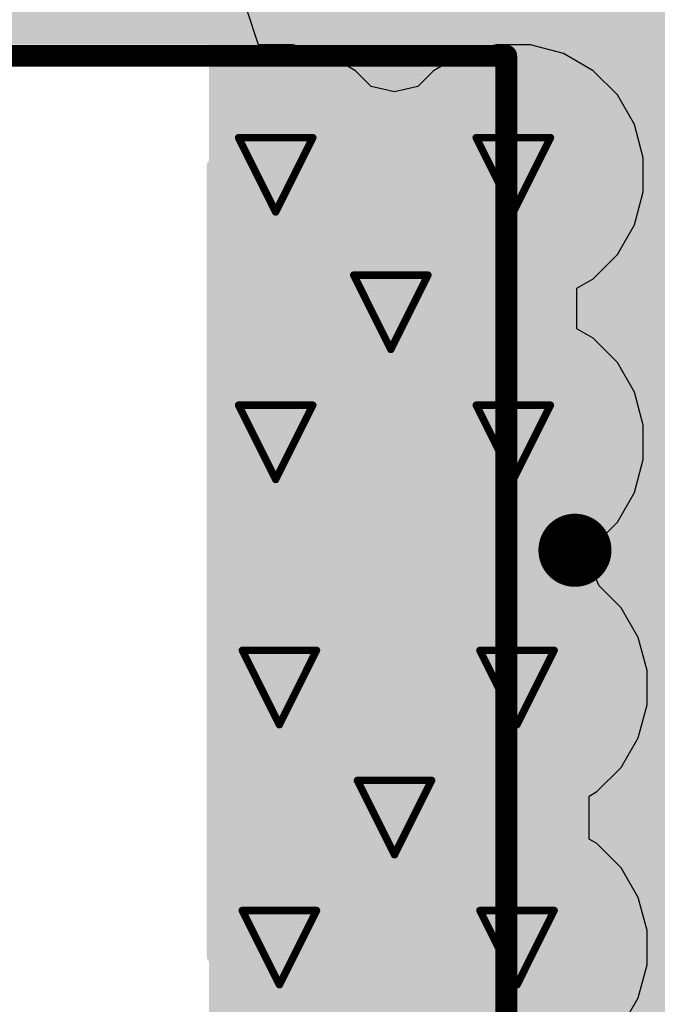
# Model space of a CAD drawing. Header units: inches. Extents: x -0.5 to 14.5, y -1.3 to 8.2.
# Tile 26 of 196: x 1.434 to 1.606, y 1.509 to 1.774. Entities that reach past the tile are written whole.
import ezdxf

# ---------------------------------------------------------------- set-up
doc = ezdxf.new("R2010")
doc.units = ezdxf.units.IN
doc.header["$MEASUREMENT"] = 0
for name, color, linetype in [('Bottom Layer', 5, 'Continuous'), ('Bottom Overlay', 54, 'Continuous'), ('Bottom Paste', 16, 'Continuous'), ('Bottom Solder', 6, 'Continuous'), ('Drill Drawing', 1, 'Continuous'), ('M6 Assembly Bottom', 56, 'Continuous'), ('Signal Layer 1', 16, 'Continuous'), ('Signal Layer 2', 76, 'Continuous'), ('Top Layer', 1, 'Continuous'), ('Via Holes', 16, 'Continuous')]:
    doc.layers.add(name, color=color, linetype=linetype)

# ---------------------------------------------------------------- blocks, each defined once
blk = doc.blocks.new('FP_XGL6060_332MEC_SMT_6MM51_6MM71_MFG_B_151')
at = {"layer": 'Bottom Layer'}
h = blk.add_hatch(color=5, dxfattribs=at)
edge = h.paths.add_edge_path()
edge.add_arc((-0.10571, 0.1063), 0.00197, 90, 180)
edge.add_line((-0.10768, 0.1063), (-0.10768, -0.1063))
edge.add_arc((-0.10571, -0.1063), 0.00197, 180, 270)
edge.add_line((-0.10571, -0.10827), (-0.05335, -0.10827))
edge.add_arc((-0.05335, -0.1063), 0.00197, 270, 360)
edge.add_line((-0.05138, -0.1063), (-0.05138, 0.1063))
edge.add_arc((-0.05335, 0.1063), 0.00197, 0, 90)
edge.add_line((-0.05335, 0.10827), (-0.10571, 0.10827))
at = {"layer": 'Bottom Paste'}
h = blk.add_hatch(color=16, dxfattribs=at)
edge = h.paths.add_edge_path()
edge.add_arc((-0.10571, 0.1063), 0.00197, 90, 180)
edge.add_line((-0.10768, 0.1063), (-0.10768, -0.1063))
edge.add_arc((-0.10571, -0.1063), 0.00197, 180, 270)
edge.add_line((-0.10571, -0.10827), (-0.05335, -0.10827))
edge.add_arc((-0.05335, -0.1063), 0.00197, 270, 360)
edge.add_line((-0.05138, -0.1063), (-0.05138, 0.1063))
edge.add_arc((-0.05335, 0.1063), 0.00197, 0, 90)
edge.add_line((-0.05335, 0.10827), (-0.10571, 0.10827))
at = {"layer": 'Bottom Solder'}
h = blk.add_hatch(color=6, dxfattribs=at)
edge = h.paths.add_edge_path()
edge.add_arc((-0.10571, 0.1063), 0.00197, 90, 180)
edge.add_line((-0.10768, 0.1063), (-0.10768, -0.1063))
edge.add_arc((-0.10571, -0.1063), 0.00197, 180, 270)
edge.add_line((-0.10571, -0.10827), (-0.05335, -0.10827))
edge.add_arc((-0.05335, -0.1063), 0.00197, 270, 360)
edge.add_line((-0.05138, -0.1063), (-0.05138, 0.1063))
edge.add_arc((-0.05335, 0.1063), 0.00197, 0, 90)
edge.add_line((-0.05335, 0.10827), (-0.10571, 0.10827))
at = {"layer": 'Bottom Overlay'}
for points in [[(-0.13209, 0.13602, 0.00591, 0.00591, 0), (-0.13209, -0.13602, 0.00591, 0.00591, 0)], [(0.13209, -0.13602, 0.00591, 0.00591, 0), (-0.13209, -0.13602, 0.00591, 0.00591, 0)]]:
    blk.add_lwpolyline(points, format="xyseb", dxfattribs=at)
for points in [[(-0.14567, -0.00295, 0.00984, 0.00984, 1), (-0.15551, -0.00295, 0.00984, 0.00984, 1)], [(-0.15797, -0.00295, 0.00492, 0.00492, 1), (-0.15305, -0.00295, 0.00492, 0.00492, 1)], [(-0.14813, -0.00295, 0.00492, 0.00492, 1), (-0.14321, -0.00295, 0.00492, 0.00492, 1)], [(-0.13356, -0.13602, 0.00295, 0.00295, 1), (-0.13061, -0.13602, 0.00295, 0.00295, 1)], [(-0.13356, -0.13602, 0.00295, 0.00295, 1), (-0.13061, -0.13602, 0.00295, 0.00295, 1)]]:
    blk.add_lwpolyline(points, format="xyseb", close=True, dxfattribs=at)
at = {"layer": 'M6 Assembly Bottom'}
for points in [[(-0.13209, 0.13602, 0.00591, 0.00591, 0), (-0.13209, -0.13602, 0.00591, 0.00591, 0)], [(0.13209, -0.13602, 0.00591, 0.00591, 0), (-0.13209, -0.13602, 0.00591, 0.00591, 0)]]:
    blk.add_lwpolyline(points, format="xyseb", dxfattribs=at)
blk.add_lwpolyline([(-0.13356, -0.13602, 0.00295, 0.00295, 1), (-0.13061, -0.13602, 0.00295, 0.00295, 1)], format="xyseb", close=True, dxfattribs=at)
blk.add_lwpolyline([(-0.13356, -0.13602, 0.00295, 0.00295, 1), (-0.13061, -0.13602, 0.00295, 0.00295, 1)], format="xyseb", close=True, dxfattribs=at)

msp = doc.modelspace()

# ---------------------------------------------------------------- hatches: boundary and pattern name
at = {"layer": 'Bottom Layer'}
for points in [[(1.476, 2.067), (1.4752, 2.06684), (1.46858, 2.06242), (1.46416, 2.0558), (1.46261, 2.048), (1.46261, 1.767), (1.381, 1.767), (1.381, 1.7578), (1.37965, 1.7567), (1.32729, 1.7567), (1.32575, 1.75639), (0.839, 1.75639), (0.8312, 1.75484), (0.82458, 1.75042), (0.8243, 1.75), (0.6094, 1.75), (0.403, 1.95755), (0.403, 1.95821), (0.10003, 1.95821), (0.10003, 1.95821), (0.10003, 1.95821), (0.09503, 1.95806), (0.02593, 1.95806), (0.02549, 1.96288), (0.02549, 2.072), (1.47551, 2.072)], [(1.65, 1.169), (1.48339, 1.169), (1.48339, 1.489), (1.485, 1.489), (1.485, 1.767), (1.483, 1.767), (1.483, 2.048), (1.65, 2.048)]]:
    msp.add_hatch(color=5, dxfattribs=at).paths.add_polyline_path(points)
h = msp.add_hatch(color=5, dxfattribs=at)
edge = h.paths.add_edge_path()
edge.add_arc((1.503, 1.732), 0.01, 0, 360)
h = msp.add_hatch(color=5, dxfattribs=at)
edge = h.paths.add_edge_path()
edge.add_arc((1.567, 1.732), 0.01, 0, 360)
h = msp.add_hatch(color=5, dxfattribs=at)
edge = h.paths.add_edge_path()
edge.add_arc((1.534, 1.695), 0.01, 0, 360)
h = msp.add_hatch(color=5, dxfattribs=at)
edge = h.paths.add_edge_path()
edge.add_arc((1.503, 1.66), 0.01, 0, 360)
h = msp.add_hatch(color=5, dxfattribs=at)
edge = h.paths.add_edge_path()
edge.add_arc((1.567, 1.66), 0.01, 0, 360)
h = msp.add_hatch(color=5, dxfattribs=at)
edge = h.paths.add_edge_path()
edge.add_arc((1.504, 1.594), 0.01, 0, 360)
h = msp.add_hatch(color=5, dxfattribs=at)
edge = h.paths.add_edge_path()
edge.add_arc((1.568, 1.594), 0.01, 0, 360)
h = msp.add_hatch(color=5, dxfattribs=at)
edge = h.paths.add_edge_path()
edge.add_arc((1.535, 1.559), 0.01, 0, 360)
h = msp.add_hatch(color=5, dxfattribs=at)
edge = h.paths.add_edge_path()
edge.add_arc((1.504, 1.524), 0.01, 0, 360)
h = msp.add_hatch(color=5, dxfattribs=at)
edge = h.paths.add_edge_path()
edge.add_arc((1.568, 1.524), 0.01, 0, 360)
at = {"layer": 'Signal Layer 1'}
msp.add_hatch(color=16, dxfattribs=at).paths.add_polyline_path([(1.485, 1.767), (1.381, 1.767), (1.381, 1.553), (0.839, 1.553), (0.839, 1.75), (0.60936, 1.75), (0.583, 1.77651), (0.583, 1.958), (0.026, 1.958), (0.02549, 1.96279), (0.02549, 2.067), (1.485, 2.067)])
h = msp.add_hatch(color=16, dxfattribs=at)
edge = h.paths.add_edge_path()
edge.add_arc((1.503, 1.732), 0.01, 0, 360)
h = msp.add_hatch(color=16, dxfattribs=at)
edge = h.paths.add_edge_path()
edge.add_arc((1.567, 1.732), 0.01, 0, 360)
h = msp.add_hatch(color=16, dxfattribs=at)
edge = h.paths.add_edge_path()
edge.add_arc((1.534, 1.695), 0.01, 0, 360)
h = msp.add_hatch(color=16, dxfattribs=at)
edge = h.paths.add_edge_path()
edge.add_arc((1.503, 1.66), 0.01, 0, 360)
h = msp.add_hatch(color=16, dxfattribs=at)
edge = h.paths.add_edge_path()
edge.add_arc((1.567, 1.66), 0.01, 0, 360)
h = msp.add_hatch(color=16, dxfattribs=at)
edge = h.paths.add_edge_path()
edge.add_arc((1.504, 1.594), 0.01, 0, 360)
h = msp.add_hatch(color=16, dxfattribs=at)
edge = h.paths.add_edge_path()
edge.add_arc((1.568, 1.594), 0.01, 0, 360)
h = msp.add_hatch(color=16, dxfattribs=at)
edge = h.paths.add_edge_path()
edge.add_arc((1.535, 1.559), 0.01, 0, 360)
h = msp.add_hatch(color=16, dxfattribs=at)
edge = h.paths.add_edge_path()
edge.add_arc((1.504, 1.524), 0.01, 0, 360)
h = msp.add_hatch(color=16, dxfattribs=at)
edge = h.paths.add_edge_path()
edge.add_arc((1.568, 1.524), 0.01, 0, 360)
at = {"layer": 'Signal Layer 2'}
h = msp.add_hatch(color=76, dxfattribs=at)
h.paths.add_polyline_path([(1.83304, 2.06252), (1.80681, 2.02781), (1.80182, 2.02746), (1.80133, 2.02796), (1.79398, 2.031), (1.78602, 2.031), (1.77867, 2.02796), (1.77304, 2.02233), (1.77, 2.01498), (1.77, 2.00702), (1.77304, 1.99967), (1.77867, 1.99404), (1.77937, 1.99149), (1.74197, 1.942), (1.73602, 1.942), (1.72867, 1.93896), (1.72304, 1.93333), (1.72, 1.92598), (1.72, 1.91802), (1.72136, 1.91473), (1.62813, 1.79135), (1.49501, 1.79139), (1.49117, 1.79063), (1.48734, 1.78989), (1.48728, 1.78985), (1.4872, 1.78984), (1.48396, 1.78767), (1.48069, 1.78552), (1.47069, 1.77567), (1.47065, 1.77561), (1.47058, 1.77557), (1.46841, 1.77232), (1.46622, 1.76909), (1.4662, 1.76902), (1.46616, 1.76895), (1.46577, 1.767), (1.381, 1.767), (1.381, 1.553), (0.839, 1.553), (0.839, 1.75), (0.60936, 1.75), (0.584, 1.7755), (0.584, 1.958), (0.026, 1.958), (0.02549, 1.96279), (0.02549, 2.067), (1.83081, 2.067)])
h.paths.add_polyline_path([(1.69398, 2.03), (1.68602, 2.03), (1.67867, 2.02696), (1.67304, 2.02133), (1.67, 2.01398), (1.67, 2.00602), (1.67304, 1.99867), (1.67867, 1.99304), (1.68602, 1.99), (1.69398, 1.99), (1.70133, 1.99304), (1.70696, 1.99867), (1.71, 2.00602), (1.71, 2.01398), (1.70696, 2.02133), (1.70133, 2.02696)], flags=0)
msp.add_hatch(color=76, dxfattribs=at).paths.add_polyline_path([(1.805, 1.7709), (2.526, 1.7709), (2.526, 1.589), (1.901, 1.589), (1.805, 1.493), (1.485, 1.493), (1.485, 1.76115), (1.495, 1.771)])
h = msp.add_hatch(color=76, dxfattribs=at)
edge = h.paths.add_edge_path()
edge.add_arc((1.503, 1.732), 0.01, 0, 360)
h = msp.add_hatch(color=76, dxfattribs=at)
edge = h.paths.add_edge_path()
edge.add_arc((1.567, 1.732), 0.01, 0, 360)
h = msp.add_hatch(color=76, dxfattribs=at)
edge = h.paths.add_edge_path()
edge.add_arc((1.534, 1.695), 0.01, 0, 360)
h = msp.add_hatch(color=76, dxfattribs=at)
edge = h.paths.add_edge_path()
edge.add_arc((1.503, 1.66), 0.01, 0, 360)
h = msp.add_hatch(color=76, dxfattribs=at)
edge = h.paths.add_edge_path()
edge.add_arc((1.567, 1.66), 0.01, 0, 360)
h = msp.add_hatch(color=76, dxfattribs=at)
edge = h.paths.add_edge_path()
edge.add_arc((1.504, 1.594), 0.01, 0, 360)
h = msp.add_hatch(color=76, dxfattribs=at)
edge = h.paths.add_edge_path()
edge.add_arc((1.568, 1.594), 0.01, 0, 360)
h = msp.add_hatch(color=76, dxfattribs=at)
edge = h.paths.add_edge_path()
edge.add_arc((1.535, 1.559), 0.01, 0, 360)
h = msp.add_hatch(color=76, dxfattribs=at)
edge = h.paths.add_edge_path()
edge.add_arc((1.504, 1.524), 0.01, 0, 360)
h = msp.add_hatch(color=76, dxfattribs=at)
edge = h.paths.add_edge_path()
edge.add_arc((1.568, 1.524), 0.01, 0, 360)
at = {"layer": 'Top Layer'}
msp.add_hatch(color=1, dxfattribs=at).paths.add_polyline_path([(1.48515, 1.77194), (1.485, 1.767), (1.381, 1.767), (1.381, 1.55288), (0.839, 1.55288), (0.839, 1.75), (0.60951, 1.75), (0.584, 1.77565), (0.584, 1.958), (0.1, 1.958), (0.026, 1.958), (0.02549, 1.96279), (0.02549, 2.06688), (1.48515, 2.06688)])
h = msp.add_hatch(color=1, dxfattribs=at)
h.paths.add_polyline_path([(2.9408, 1.921), (2.941, 1.92002), (2.941, 1.91901), (2.94118, 1.91809), (2.94157, 1.91716), (2.94158, 1.9171), (2.94161, 1.91705), (2.94228, 1.91545), (2.94229, 1.91539), (2.94232, 1.91534), (2.94271, 1.91441), (2.94323, 1.91363), (2.94394, 1.91292), (2.9445, 1.91208), (3.313, 1.54358), (3.31679, 1.53979), (3.31805, 1.53895), (3.32, 1.537), (3.32302, 1.537), (3.324, 1.5368), (3.975, 1.5368), (3.975, 0.025), (2.869, 0.025), (2.869, 0.64), (2.87, 0.641), (2.8619, 0.64381), (2.86068, 0.64406), (2.858, 0.64459), (1.4952, 0.64459), (1.4952, 1.159), (1.4952, 1.385), (1.4952, 1.47977), (1.4985, 1.48704), (1.50476, 1.489), (1.50861, 1.489), (1.51751, 1.49139), (1.52549, 1.49599), (1.52975, 1.50025), (1.536, 1.50163), (1.54225, 1.50025), (1.54651, 1.49599), (1.55449, 1.49139), (1.56339, 1.489), (1.57261, 1.489), (1.58151, 1.49139), (1.58949, 1.49599), (1.59601, 1.50251), (1.60061, 1.51049), (1.603, 1.51939), (1.603, 1.52861), (1.60061, 1.53751), (1.59601, 1.54549), (1.58949, 1.55201), (1.58738, 1.55323), (1.58738, 1.56477), (1.58949, 1.56599), (1.59601, 1.57251), (1.60061, 1.58049), (1.603, 1.58939), (1.603, 1.59861), (1.60061, 1.60751), (1.59601, 1.61549), (1.59011, 1.62138), (1.58939, 1.62302), (1.58924, 1.6245), (1.58985, 1.63335), (1.59501, 1.63851), (1.59961, 1.64649), (1.602, 1.65539), (1.602, 1.66461), (1.59961, 1.67351), (1.59501, 1.68149), (1.58849, 1.68801), (1.58413, 1.69052), (1.5841, 1.6906), (1.5841, 1.7014), (1.58413, 1.70148), (1.58849, 1.70399), (1.59501, 1.71051), (1.59961, 1.71849), (1.602, 1.72739), (1.602, 1.73661), (1.59961, 1.74551), (1.59501, 1.75349), (1.58849, 1.76001), (1.58051, 1.76461), (1.57161, 1.767), (1.56239, 1.767), (1.55349, 1.76461), (1.54551, 1.76001), (1.54125, 1.75575), (1.535, 1.75437), (1.52875, 1.75575), (1.52449, 1.76001), (1.51651, 1.76461), (1.50761, 1.767), (1.50521, 1.767), (1.49734, 1.77069), (1.49718, 1.77079), (1.49535, 1.77654), (1.49535, 2.0538), (2.075, 2.0538), (2.075, 1.871), (2.075, 1.73149), (1.781, 1.73149), (1.77125, 1.72955), (1.76818, 1.7275), (1.758, 1.7275), (1.758, 1.71658), (1.75745, 1.71575), (1.75551, 1.706), (1.75551, 1.566), (1.75745, 1.55625), (1.758, 1.55542), (1.758, 1.5425), (1.77117, 1.5425), (1.77125, 1.54245), (1.781, 1.54051), (2.14549, 1.54051), (2.1461, 1.54063), (2.14694, 1.54063), (2.14737, 1.54058), (2.14756, 1.54063), (2.14806, 1.54063), (2.15561, 1.54163), (2.16265, 1.54454), (2.16846, 1.549), (2.25954, 1.549), (2.26535, 1.54454), (2.27239, 1.54163), (2.27994, 1.54063), (2.28044, 1.54063), (2.28063, 1.54058), (2.28106, 1.54063), (2.2819, 1.54063), (2.28251, 1.54051), (2.527, 1.54051), (2.53675, 1.54245), (2.54502, 1.54798), (2.55055, 1.55625), (2.55249, 1.566), (2.55249, 1.706), (2.55055, 1.71575), (2.54502, 1.72402), (2.53675, 1.72955), (2.527, 1.73149), (2.373, 1.73149), (2.373, 1.871), (2.373, 2.0538), (2.9408, 2.0538)])
h.paths.add_polyline_path([(2.30849, 1.50033), (2.28487, 1.50033), (2.2802, 1.4994), (2.27624, 1.49675), (2.27359, 1.4928), (2.27266, 1.48813), (2.27266, 1.48222), (2.27359, 1.47755), (2.27508, 1.47533), (2.27359, 1.47311), (2.27266, 1.46844), (2.27266, 1.46254), (2.27359, 1.45787), (2.27508, 1.45565), (2.27359, 1.45343), (2.27279, 1.44938), (2.27265, 1.44874), (2.26669, 1.44188), (2.26293, 1.44127), (2.26026, 1.44127), (2.25559, 1.44034), (2.25337, 1.43886), (2.25115, 1.44034), (2.24648, 1.44127), (2.2442, 1.44127), (2.244, 1.44131), (2.2438, 1.44127), (2.24057, 1.44127), (2.2359, 1.44034), (2.23368, 1.43886), (2.23147, 1.44034), (2.2268, 1.44127), (2.22089, 1.44127), (2.21622, 1.44034), (2.214, 1.43886), (2.21178, 1.44034), (2.20711, 1.44127), (2.2041, 1.44127), (2.204, 1.44129), (2.2039, 1.44127), (2.2012, 1.44127), (2.19653, 1.44034), (2.19432, 1.43886), (2.1921, 1.44034), (2.18743, 1.44127), (2.18152, 1.44127), (2.17685, 1.44034), (2.17463, 1.43886), (2.17241, 1.44034), (2.16774, 1.44127), (2.16507, 1.44127), (2.16131, 1.44188), (2.15666, 1.44724), (2.15511, 1.44988), (2.15441, 1.45343), (2.15292, 1.45565), (2.15441, 1.45787), (2.15534, 1.46254), (2.15534, 1.46844), (2.15441, 1.47311), (2.15292, 1.47533), (2.15441, 1.47755), (2.15534, 1.48222), (2.15534, 1.48813), (2.15441, 1.4928), (2.15176, 1.49675), (2.1478, 1.4994), (2.14313, 1.50033), (2.11951, 1.50033), (2.11934, 1.50029), (2.103, 1.50029), (2.09715, 1.49913), (2.09219, 1.49581), (2.09166, 1.49503), (2.049, 1.45237), (2.039, 1.4555), (2.039, 1.4555), (1.994, 1.4555), (1.994, 1.41296), (1.92644, 1.41296), (1.925, 1.41492), (1.925, 1.42198), (1.92196, 1.42933), (1.91633, 1.43496), (1.90898, 1.438), (1.90102, 1.438), (1.89367, 1.43496), (1.88804, 1.42933), (1.885, 1.42198), (1.885, 1.41402), (1.88804, 1.40667), (1.89367, 1.40104), (1.90102, 1.398), (1.90201, 1.398), (1.90751, 1.39053), (1.90857, 1.38956), (1.90922, 1.3886), (1.91077, 1.38756), (1.91162, 1.38678), (1.9123, 1.38653), (1.91385, 1.3855), (1.91677, 1.38492), (1.91686, 1.38489), (1.91692, 1.38489), (1.91931, 1.38441), (1.95838, 1.38441), (1.96432, 1.37441), (1.96331, 1.37198), (1.96331, 1.36402), (1.96636, 1.35667), (1.96775, 1.35527), (1.96361, 1.34527), (1.90601, 1.34527), (1.90333, 1.34796), (1.89598, 1.351), (1.88802, 1.351), (1.88067, 1.34796), (1.87504, 1.34233), (1.872, 1.33498), (1.872, 1.32702), (1.87504, 1.31967), (1.88067, 1.31404), (1.88802, 1.311), (1.89598, 1.311), (1.90333, 1.31404), (1.90601, 1.31673), (2.02798, 1.31673), (2.02843, 1.31681), (2.02888, 1.31675), (2.03115, 1.31736), (2.03345, 1.31781), (2.03382, 1.31806), (2.03426, 1.31818), (2.03613, 1.3196), (2.03808, 1.32091), (2.03833, 1.32128), (2.03869, 1.32156), (2.05665, 1.34192), (2.066, 1.33839), (2.066, 1.3055), (2.0635, 1.3025), (2.0635, 1.3025), (2.0635, 1.2575), (2.1185, 1.2575), (2.1185, 1.3025), (2.1185, 1.3025), (2.116, 1.3055), (2.116, 1.3605), (2.08517, 1.3605), (2.08106, 1.36961), (2.09041, 1.38022), (2.10683, 1.39664), (2.10946, 1.39638), (2.11407, 1.3933), (2.11951, 1.39222), (2.14759, 1.39222), (2.14866, 1.3911), (2.15301, 1.38301), (2.1449, 1.37297), (2.14395, 1.37116), (2.14281, 1.36946), (2.14266, 1.36871), (2.14231, 1.36804), (2.14212, 1.366), (2.14173, 1.364), (2.14173, 1.3605), (2.131, 1.3605), (2.131, 1.3055), (2.1285, 1.3025), (2.1285, 1.3025), (2.1285, 1.2575), (2.1835, 1.2575), (2.1835, 1.3025), (2.1835, 1.3025), (2.181, 1.3055), (2.181, 1.30721), (2.1815, 1.317), (2.2895, 1.317), (2.2895, 1.35806), (2.28995, 1.35871), (2.2911, 1.364), (2.29298, 1.364), (2.30033, 1.36704), (2.30596, 1.37267), (2.309, 1.38002), (2.309, 1.38798), (2.30596, 1.39533), (2.30033, 1.40096), (2.29298, 1.404), (2.28502, 1.404), (2.27837, 1.41207), (2.27837, 1.42174), (2.28443, 1.43005), (2.2881, 1.43065), (2.30849, 1.43065), (2.31282, 1.43151), (2.31574, 1.43151), (2.33499, 1.41226), (2.34, 1.4045), (2.34, 1.4045), (2.34, 1.4045), (2.34, 1.3495), (2.385, 1.3495), (2.385, 1.40071), (2.49101, 1.40071), (2.49267, 1.39904), (2.50002, 1.396), (2.50798, 1.396), (2.51533, 1.39904), (2.52096, 1.40467), (2.524, 1.41202), (2.524, 1.41998), (2.53231, 1.42604), (2.53233, 1.42604), (2.53796, 1.43167), (2.541, 1.43902), (2.541, 1.44698), (2.53796, 1.45433), (2.53233, 1.45996), (2.52498, 1.463), (2.51702, 1.463), (2.50967, 1.45996), (2.50624, 1.45653), (2.50454, 1.45619), (2.49991, 1.45309), (2.49991, 1.45309), (2.49909, 1.45227), (2.49516, 1.45227), (2.49515, 1.45227), (2.49013, 1.45127), (2.38751, 1.45127), (2.37077, 1.46908), (2.37009, 1.47009), (2.37009, 1.47009), (2.34509, 1.49509), (2.34046, 1.49819), (2.335, 1.49927), (2.335, 1.49927), (2.31335, 1.49927), (2.31316, 1.4994)], flags=0)
h.paths.add_polyline_path([(2.2895, 1.2995), (2.2345, 1.2995), (2.2345, 1.2545), (2.24671, 1.2545), (2.24671, 1.2445), (2.2345, 1.2445), (2.2345, 1.23929), (2.226, 1.23929), (2.22015, 1.23813), (2.21519, 1.23481), (2.12419, 1.14381), (2.12087, 1.13885), (2.11971, 1.133), (2.11971, 0.88188), (2.1186, 0.88159), (2.10892, 0.87599), (2.10101, 0.86808), (2.09541, 0.8584), (2.09252, 0.84759), (2.09252, 0.83641), (2.09541, 0.8256), (2.10101, 0.81592), (2.10892, 0.80801), (2.1186, 0.80241), (2.12941, 0.79952), (2.14059, 0.79952), (2.1514, 0.80241), (2.16108, 0.80801), (2.16899, 0.81592), (2.17459, 0.8256), (2.17748, 0.83641), (2.17748, 0.84759), (2.17459, 0.8584), (2.16899, 0.86808), (2.16108, 0.87599), (2.1514, 0.88159), (2.15029, 0.88188), (2.15029, 1.12667), (2.2245, 1.20087), (2.2345, 1.1995), (2.2345, 1.1995), (2.2895, 1.1995), (2.2895, 1.2445), (2.27729, 1.2445), (2.27729, 1.2545), (2.2895, 1.2545)], flags=0)
h.paths.add_polyline_path([(2.2895, 1.1825), (2.2345, 1.1825), (2.2345, 1.1375), (2.24671, 1.1375), (2.24671, 1.1275), (2.2345, 1.1275), (2.2345, 1.12029), (2.231, 1.12029), (2.22515, 1.11913), (2.22019, 1.11581), (2.18719, 1.08281), (2.18387, 1.07785), (2.18271, 1.072), (2.18271, 0.879), (2.18387, 0.87315), (2.18719, 0.86819), (2.19599, 0.85939), (2.19541, 0.8584), (2.19252, 0.84759), (2.19252, 0.83641), (2.19541, 0.8256), (2.20101, 0.81592), (2.20892, 0.80801), (2.2186, 0.80241), (2.22941, 0.79952), (2.24059, 0.79952), (2.2514, 0.80241), (2.26108, 0.80801), (2.26899, 0.81592), (2.27459, 0.8256), (2.27748, 0.83641), (2.27748, 0.84759), (2.27459, 0.8584), (2.26899, 0.86808), (2.26108, 0.87599), (2.2514, 0.88159), (2.24059, 0.88448), (2.22941, 0.88448), (2.22213, 0.88253), (2.21437, 0.88835), (2.21329, 0.89007), (2.21329, 1.06567), (2.23141, 1.08378), (2.2345, 1.0825), (2.2345, 1.0825), (2.2895, 1.0825), (2.2895, 1.1275), (2.27729, 1.1275), (2.27729, 1.1375), (2.2895, 1.1375)], flags=0)
h.paths.add_polyline_path([(2.2895, 1.06451), (2.2345, 1.06451), (2.2345, 1.01951), (2.2895, 1.01951), (2.2895, 1.01951), (2.2895, 1.01951), (2.2975, 1.01487), (2.31971, 0.99267), (2.31971, 0.88471), (2.31876, 0.88471), (2.31191, 0.8838), (2.30553, 0.88116), (2.30005, 0.87695), (2.29584, 0.87147), (2.2932, 0.86509), (2.29229, 0.85824), (2.29229, 0.82576), (2.2932, 0.81891), (2.29584, 0.81253), (2.30005, 0.80705), (2.30553, 0.80284), (2.31191, 0.8002), (2.31876, 0.79929), (2.35124, 0.79929), (2.35809, 0.8002), (2.36447, 0.80284), (2.36995, 0.80705), (2.37416, 0.81253), (2.3768, 0.81891), (2.37771, 0.82576), (2.37771, 0.85824), (2.3768, 0.86509), (2.37416, 0.87147), (2.36995, 0.87695), (2.36447, 0.88116), (2.35809, 0.8838), (2.35124, 0.88471), (2.35029, 0.88471), (2.35029, 0.999), (2.34913, 1.00485), (2.34581, 1.00981), (2.30181, 1.05381), (2.29685, 1.05713), (2.291, 1.05829), (2.2895, 1.05829)], flags=0)
h.paths.add_polyline_path([(2.34059, 0.78448), (2.32941, 0.78448), (2.3186, 0.78159), (2.30892, 0.77599), (2.30101, 0.76808), (2.29541, 0.7584), (2.29252, 0.74759), (2.29252, 0.73641), (2.29541, 0.7256), (2.30101, 0.71592), (2.30892, 0.70801), (2.3186, 0.70241), (2.32941, 0.69952), (2.34059, 0.69952), (2.3514, 0.70241), (2.36108, 0.70801), (2.36899, 0.71592), (2.37459, 0.7256), (2.37748, 0.73641), (2.37748, 0.74759), (2.37459, 0.7584), (2.36899, 0.76808), (2.36108, 0.77599), (2.3514, 0.78159)], flags=0)
h.paths.add_polyline_path([(2.24059, 0.78448), (2.22941, 0.78448), (2.2186, 0.78159), (2.20892, 0.77599), (2.20101, 0.76808), (2.19541, 0.7584), (2.19252, 0.74759), (2.19252, 0.73641), (2.19541, 0.7256), (2.20101, 0.71592), (2.20892, 0.70801), (2.2186, 0.70241), (2.22941, 0.69952), (2.24059, 0.69952), (2.2514, 0.70241), (2.26108, 0.70801), (2.26899, 0.71592), (2.27459, 0.7256), (2.27748, 0.73641), (2.27748, 0.74759), (2.27459, 0.7584), (2.26899, 0.76808), (2.26108, 0.77599), (2.2514, 0.78159)], flags=0)
h.paths.add_polyline_path([(2.14059, 0.78448), (2.12941, 0.78448), (2.1186, 0.78159), (2.10892, 0.77599), (2.10101, 0.76808), (2.09541, 0.7584), (2.09252, 0.74759), (2.09252, 0.73641), (2.09541, 0.7256), (2.10101, 0.71592), (2.10892, 0.70801), (2.1186, 0.70241), (2.12941, 0.69952), (2.14059, 0.69952), (2.1514, 0.70241), (2.16108, 0.70801), (2.16899, 0.71592), (2.17459, 0.7256), (2.17748, 0.73641), (2.17748, 0.74759), (2.17459, 0.7584), (2.16899, 0.76808), (2.16108, 0.77599), (2.1514, 0.78159)], flags=0)
h.paths.add_polyline_path([(3.45364, 0.5052), (3.27964, 0.5052), (3.27574, 0.50442), (3.27244, 0.50221), (3.27023, 0.4989), (3.26945, 0.495), (3.26945, 0.391), (3.27023, 0.3871), (3.27244, 0.38379), (3.27574, 0.38158), (3.27964, 0.3808), (3.45364, 0.3808), (3.45755, 0.38158), (3.46085, 0.38379), (3.46306, 0.3871), (3.46384, 0.391), (3.46384, 0.495), (3.46306, 0.4989), (3.46085, 0.50221), (3.45755, 0.50442)], flags=0)
h.paths.add_polyline_path([(3.12965, 0.50496), (2.95565, 0.50496), (2.95174, 0.50418), (2.94844, 0.50197), (2.94623, 0.49867), (2.94545, 0.49476), (2.94545, 0.39076), (2.94623, 0.38686), (2.94844, 0.38356), (2.95174, 0.38134), (2.95565, 0.38057), (3.12965, 0.38057), (3.13355, 0.38134), (3.13685, 0.38356), (3.13906, 0.38686), (3.13984, 0.39076), (3.13984, 0.49476), (3.13906, 0.49867), (3.13685, 0.50197), (3.13355, 0.50418)], flags=0)
h.paths.add_polyline_path([(3.76049, 0.41766), (3.73853, 0.41766), (3.71677, 0.41479), (3.69556, 0.40911), (3.67528, 0.40071), (3.65626, 0.38973), (3.63885, 0.37637), (3.62332, 0.36084), (3.60996, 0.34343), (3.59898, 0.32441), (3.59058, 0.30413), (3.58489, 0.28292), (3.58203, 0.26116), (3.58203, 0.2392), (3.58489, 0.21744), (3.59058, 0.19623), (3.59898, 0.17595), (3.60996, 0.15693), (3.62332, 0.13951), (3.63885, 0.12399), (3.65626, 0.11063), (3.67528, 0.09965), (3.69556, 0.09125), (3.71677, 0.08556), (3.73853, 0.0827), (3.76049, 0.0827), (3.78225, 0.08556), (3.80346, 0.09125), (3.82374, 0.09965), (3.84276, 0.11063), (3.86017, 0.12399), (3.8757, 0.13951), (3.88906, 0.15693), (3.90004, 0.17595), (3.90844, 0.19623), (3.91412, 0.21744), (3.91699, 0.2392), (3.91699, 0.26116), (3.91412, 0.28292), (3.90844, 0.30413), (3.90004, 0.32441), (3.88906, 0.34343), (3.8757, 0.36084), (3.86017, 0.37637), (3.84276, 0.38973), (3.82374, 0.40071), (3.80346, 0.40911), (3.78225, 0.41479)], flags=0)
h = msp.add_hatch(color=1, dxfattribs=at)
edge = h.paths.add_edge_path()
edge.add_arc((1.503, 1.732), 0.01, 0, 360)
h = msp.add_hatch(color=1, dxfattribs=at)
edge = h.paths.add_edge_path()
edge.add_arc((1.567, 1.732), 0.01, 0, 360)
h = msp.add_hatch(color=1, dxfattribs=at)
edge = h.paths.add_edge_path()
edge.add_arc((1.534, 1.695), 0.01, 0, 360)
h = msp.add_hatch(color=1, dxfattribs=at)
edge = h.paths.add_edge_path()
edge.add_arc((1.503, 1.66), 0.01, 0, 360)
h = msp.add_hatch(color=1, dxfattribs=at)
edge = h.paths.add_edge_path()
edge.add_arc((1.567, 1.66), 0.01, 0, 360)
h = msp.add_hatch(color=1, dxfattribs=at)
edge = h.paths.add_edge_path()
edge.add_arc((1.504, 1.594), 0.01, 0, 360)
h = msp.add_hatch(color=1, dxfattribs=at)
edge = h.paths.add_edge_path()
edge.add_arc((1.568, 1.594), 0.01, 0, 360)
h = msp.add_hatch(color=1, dxfattribs=at)
edge = h.paths.add_edge_path()
edge.add_arc((1.535, 1.559), 0.01, 0, 360)
h = msp.add_hatch(color=1, dxfattribs=at)
edge = h.paths.add_edge_path()
edge.add_arc((1.504, 1.524), 0.01, 0, 360)
h = msp.add_hatch(color=1, dxfattribs=at)
edge = h.paths.add_edge_path()
edge.add_arc((1.568, 1.524), 0.01, 0, 360)
at = {"layer": 'Via Holes'}
h = msp.add_hatch(color=7, dxfattribs=at)
edge = h.paths.add_edge_path()
edge.add_arc((1.503, 1.732), 0.004, 0, 360)
h = msp.add_hatch(color=7, dxfattribs=at)
edge = h.paths.add_edge_path()
edge.add_arc((1.567, 1.732), 0.004, 0, 360)
h = msp.add_hatch(color=7, dxfattribs=at)
edge = h.paths.add_edge_path()
edge.add_arc((1.534, 1.695), 0.004, 0, 360)
h = msp.add_hatch(color=7, dxfattribs=at)
edge = h.paths.add_edge_path()
edge.add_arc((1.503, 1.66), 0.004, 0, 360)
h = msp.add_hatch(color=7, dxfattribs=at)
edge = h.paths.add_edge_path()
edge.add_arc((1.567, 1.66), 0.004, 0, 360)
h = msp.add_hatch(color=7, dxfattribs=at)
edge = h.paths.add_edge_path()
edge.add_arc((1.504, 1.594), 0.004, 0, 360)
h = msp.add_hatch(color=7, dxfattribs=at)
edge = h.paths.add_edge_path()
edge.add_arc((1.568, 1.594), 0.004, 0, 360)
h = msp.add_hatch(color=7, dxfattribs=at)
edge = h.paths.add_edge_path()
edge.add_arc((1.535, 1.559), 0.004, 0, 360)
h = msp.add_hatch(color=7, dxfattribs=at)
edge = h.paths.add_edge_path()
edge.add_arc((1.504, 1.524), 0.004, 0, 360)
h = msp.add_hatch(color=7, dxfattribs=at)
edge = h.paths.add_edge_path()
edge.add_arc((1.568, 1.524), 0.004, 0, 360)

# ---------------------------------------------------------------- linework, layer by layer
at = {"layer": 'Drill Drawing'}
for points in [[(1.493, 1.742, 0.002, 0.002, 0), (1.513, 1.742, 0.002, 0.002, 0)], [(1.493, 1.742, 0.002, 0.002, 0), (1.503, 1.722, 0.002, 0.002, 0)], [(1.503, 1.722, 0.002, 0.002, 0), (1.513, 1.742, 0.002, 0.002, 0)], [(1.557, 1.742, 0.002, 0.002, 0), (1.577, 1.742, 0.002, 0.002, 0)], [(1.557, 1.742, 0.002, 0.002, 0), (1.567, 1.722, 0.002, 0.002, 0)], [(1.567, 1.722, 0.002, 0.002, 0), (1.577, 1.742, 0.002, 0.002, 0)], [(1.524, 1.705, 0.002, 0.002, 0), (1.544, 1.705, 0.002, 0.002, 0)], [(1.524, 1.705, 0.002, 0.002, 0), (1.534, 1.685, 0.002, 0.002, 0)], [(1.534, 1.685, 0.002, 0.002, 0), (1.544, 1.705, 0.002, 0.002, 0)], [(1.493, 1.67, 0.002, 0.002, 0), (1.513, 1.67, 0.002, 0.002, 0)], [(1.493, 1.67, 0.002, 0.002, 0), (1.503, 1.65, 0.002, 0.002, 0)], [(1.503, 1.65, 0.002, 0.002, 0), (1.513, 1.67, 0.002, 0.002, 0)], [(1.557, 1.67, 0.002, 0.002, 0), (1.577, 1.67, 0.002, 0.002, 0)], [(1.557, 1.67, 0.002, 0.002, 0), (1.567, 1.65, 0.002, 0.002, 0)], [(1.567, 1.65, 0.002, 0.002, 0), (1.577, 1.67, 0.002, 0.002, 0)], [(1.494, 1.604, 0.002, 0.002, 0), (1.514, 1.604, 0.002, 0.002, 0)], [(1.494, 1.604, 0.002, 0.002, 0), (1.504, 1.584, 0.002, 0.002, 0)], [(1.504, 1.584, 0.002, 0.002, 0), (1.514, 1.604, 0.002, 0.002, 0)], [(1.558, 1.604, 0.002, 0.002, 0), (1.578, 1.604, 0.002, 0.002, 0)], [(1.558, 1.604, 0.002, 0.002, 0), (1.568, 1.584, 0.002, 0.002, 0)], [(1.568, 1.584, 0.002, 0.002, 0), (1.578, 1.604, 0.002, 0.002, 0)], [(1.525, 1.569, 0.002, 0.002, 0), (1.545, 1.569, 0.002, 0.002, 0)], [(1.525, 1.569, 0.002, 0.002, 0), (1.535, 1.549, 0.002, 0.002, 0)], [(1.535, 1.549, 0.002, 0.002, 0), (1.545, 1.569, 0.002, 0.002, 0)], [(1.494, 1.534, 0.002, 0.002, 0), (1.514, 1.534, 0.002, 0.002, 0)], [(1.494, 1.534, 0.002, 0.002, 0), (1.504, 1.514, 0.002, 0.002, 0)], [(1.504, 1.514, 0.002, 0.002, 0), (1.514, 1.534, 0.002, 0.002, 0)], [(1.558, 1.534, 0.002, 0.002, 0), (1.578, 1.534, 0.002, 0.002, 0)], [(1.558, 1.534, 0.002, 0.002, 0), (1.568, 1.514, 0.002, 0.002, 0)], [(1.568, 1.514, 0.002, 0.002, 0), (1.578, 1.534, 0.002, 0.002, 0)]]:
    msp.add_lwpolyline(points, format="xyseb", dxfattribs=at)
for points in [[(1.4925, 1.742, 0.001, 0.001, 1), (1.4935, 1.742, 0.001, 0.001, 1)], [(1.4925, 1.742, 0.001, 0.001, 1), (1.4935, 1.742, 0.001, 0.001, 1)], [(1.5125, 1.742, 0.001, 0.001, 1), (1.5135, 1.742, 0.001, 0.001, 1)], [(1.5125, 1.742, 0.001, 0.001, 1), (1.5135, 1.742, 0.001, 0.001, 1)], [(1.5565, 1.742, 0.001, 0.001, 1), (1.5575, 1.742, 0.001, 0.001, 1)], [(1.5565, 1.742, 0.001, 0.001, 1), (1.5575, 1.742, 0.001, 0.001, 1)], [(1.5765, 1.742, 0.001, 0.001, 1), (1.5775, 1.742, 0.001, 0.001, 1)], [(1.5765, 1.742, 0.001, 0.001, 1), (1.5775, 1.742, 0.001, 0.001, 1)], [(1.5025, 1.722, 0.001, 0.001, 1), (1.5035, 1.722, 0.001, 0.001, 1)], [(1.5025, 1.722, 0.001, 0.001, 1), (1.5035, 1.722, 0.001, 0.001, 1)], [(1.5665, 1.722, 0.001, 0.001, 1), (1.5675, 1.722, 0.001, 0.001, 1)], [(1.5665, 1.722, 0.001, 0.001, 1), (1.5675, 1.722, 0.001, 0.001, 1)], [(1.5235, 1.705, 0.001, 0.001, 1), (1.5245, 1.705, 0.001, 0.001, 1)], [(1.5235, 1.705, 0.001, 0.001, 1), (1.5245, 1.705, 0.001, 0.001, 1)], [(1.5435, 1.705, 0.001, 0.001, 1), (1.5445, 1.705, 0.001, 0.001, 1)], [(1.5435, 1.705, 0.001, 0.001, 1), (1.5445, 1.705, 0.001, 0.001, 1)], [(1.5335, 1.685, 0.001, 0.001, 1), (1.5345, 1.685, 0.001, 0.001, 1)], [(1.5335, 1.685, 0.001, 0.001, 1), (1.5345, 1.685, 0.001, 0.001, 1)], [(1.4925, 1.67, 0.001, 0.001, 1), (1.4935, 1.67, 0.001, 0.001, 1)], [(1.4925, 1.67, 0.001, 0.001, 1), (1.4935, 1.67, 0.001, 0.001, 1)], [(1.5125, 1.67, 0.001, 0.001, 1), (1.5135, 1.67, 0.001, 0.001, 1)], [(1.5125, 1.67, 0.001, 0.001, 1), (1.5135, 1.67, 0.001, 0.001, 1)], [(1.5565, 1.67, 0.001, 0.001, 1), (1.5575, 1.67, 0.001, 0.001, 1)], [(1.5565, 1.67, 0.001, 0.001, 1), (1.5575, 1.67, 0.001, 0.001, 1)], [(1.5765, 1.67, 0.001, 0.001, 1), (1.5775, 1.67, 0.001, 0.001, 1)], [(1.5765, 1.67, 0.001, 0.001, 1), (1.5775, 1.67, 0.001, 0.001, 1)], [(1.5025, 1.65, 0.001, 0.001, 1), (1.5035, 1.65, 0.001, 0.001, 1)], [(1.5025, 1.65, 0.001, 0.001, 1), (1.5035, 1.65, 0.001, 0.001, 1)], [(1.5665, 1.65, 0.001, 0.001, 1), (1.5675, 1.65, 0.001, 0.001, 1)], [(1.5665, 1.65, 0.001, 0.001, 1), (1.5675, 1.65, 0.001, 0.001, 1)], [(1.4935, 1.604, 0.001, 0.001, 1), (1.4945, 1.604, 0.001, 0.001, 1)], [(1.4935, 1.604, 0.001, 0.001, 1), (1.4945, 1.604, 0.001, 0.001, 1)], [(1.5135, 1.604, 0.001, 0.001, 1), (1.5145, 1.604, 0.001, 0.001, 1)], [(1.5135, 1.604, 0.001, 0.001, 1), (1.5145, 1.604, 0.001, 0.001, 1)], [(1.5575, 1.604, 0.001, 0.001, 1), (1.5585, 1.604, 0.001, 0.001, 1)], [(1.5575, 1.604, 0.001, 0.001, 1), (1.5585, 1.604, 0.001, 0.001, 1)], [(1.5775, 1.604, 0.001, 0.001, 1), (1.5785, 1.604, 0.001, 0.001, 1)], [(1.5775, 1.604, 0.001, 0.001, 1), (1.5785, 1.604, 0.001, 0.001, 1)], [(1.5035, 1.584, 0.001, 0.001, 1), (1.5045, 1.584, 0.001, 0.001, 1)], [(1.5035, 1.584, 0.001, 0.001, 1), (1.5045, 1.584, 0.001, 0.001, 1)], [(1.5675, 1.584, 0.001, 0.001, 1), (1.5685, 1.584, 0.001, 0.001, 1)], [(1.5675, 1.584, 0.001, 0.001, 1), (1.5685, 1.584, 0.001, 0.001, 1)], [(1.5245, 1.569, 0.001, 0.001, 1), (1.5255, 1.569, 0.001, 0.001, 1)], [(1.5245, 1.569, 0.001, 0.001, 1), (1.5255, 1.569, 0.001, 0.001, 1)], [(1.5445, 1.569, 0.001, 0.001, 1), (1.5455, 1.569, 0.001, 0.001, 1)], [(1.5445, 1.569, 0.001, 0.001, 1), (1.5455, 1.569, 0.001, 0.001, 1)], [(1.5345, 1.549, 0.001, 0.001, 1), (1.5355, 1.549, 0.001, 0.001, 1)], [(1.5345, 1.549, 0.001, 0.001, 1), (1.5355, 1.549, 0.001, 0.001, 1)], [(1.4935, 1.534, 0.001, 0.001, 1), (1.4945, 1.534, 0.001, 0.001, 1)], [(1.4935, 1.534, 0.001, 0.001, 1), (1.4945, 1.534, 0.001, 0.001, 1)], [(1.5135, 1.534, 0.001, 0.001, 1), (1.5145, 1.534, 0.001, 0.001, 1)], [(1.5135, 1.534, 0.001, 0.001, 1), (1.5145, 1.534, 0.001, 0.001, 1)], [(1.5575, 1.534, 0.001, 0.001, 1), (1.5585, 1.534, 0.001, 0.001, 1)], [(1.5575, 1.534, 0.001, 0.001, 1), (1.5585, 1.534, 0.001, 0.001, 1)], [(1.5775, 1.534, 0.001, 0.001, 1), (1.5785, 1.534, 0.001, 0.001, 1)], [(1.5775, 1.534, 0.001, 0.001, 1), (1.5785, 1.534, 0.001, 0.001, 1)], [(1.5035, 1.514, 0.001, 0.001, 1), (1.5045, 1.514, 0.001, 0.001, 1)], [(1.5035, 1.514, 0.001, 0.001, 1), (1.5045, 1.514, 0.001, 0.001, 1)], [(1.5675, 1.514, 0.001, 0.001, 1), (1.5685, 1.514, 0.001, 0.001, 1)], [(1.5675, 1.514, 0.001, 0.001, 1), (1.5685, 1.514, 0.001, 0.001, 1)]]:
    msp.add_lwpolyline(points, format="xyseb", close=True, dxfattribs=at)
at = {"layer": 'Signal Layer 1'}
for p, q in [((1.49839, 1.767), (1.4952, 1.7765)), ((1.50761, 1.767), (1.49839, 1.767)), ((1.51651, 1.76461), (1.50761, 1.767)), ((1.56239, 1.767), (1.55349, 1.76461)), ((1.57161, 1.767), (1.56239, 1.767)), ((1.58051, 1.76461), (1.57161, 1.767)), ((1.52449, 1.76001), (1.51651, 1.76461)), ((1.55349, 1.76461), (1.54551, 1.76001)), ((1.58849, 1.76001), (1.58051, 1.76461)), ((1.52875, 1.75575), (1.52449, 1.76001)), ((1.54551, 1.76001), (1.54125, 1.75575)), ((1.59501, 1.75349), (1.58849, 1.76001)), ((1.535, 1.75437), (1.52875, 1.75575)), ((1.54125, 1.75575), (1.535, 1.75437)), ((1.59961, 1.74551), (1.59501, 1.75349)), ((1.602, 1.73661), (1.59961, 1.74551)), ((1.602, 1.72739), (1.602, 1.73661)), ((1.59961, 1.71849), (1.602, 1.72739)), ((1.59501, 1.71051), (1.59961, 1.71849)), ((1.58849, 1.70399), (1.59501, 1.71051)), ((1.58413, 1.70148), (1.58849, 1.70399)), ((1.5841, 1.7014), (1.58413, 1.70148)), ((1.5841, 1.6906), (1.5841, 1.7014)), ((1.58413, 1.69052), (1.5841, 1.6906)), ((1.58849, 1.68801), (1.58413, 1.69052)), ((1.59501, 1.68149), (1.58849, 1.68801)), ((1.59961, 1.67351), (1.59501, 1.68149)), ((1.602, 1.66461), (1.59961, 1.67351)), ((1.602, 1.65539), (1.602, 1.66461)), ((1.59961, 1.64649), (1.602, 1.65539)), ((1.59501, 1.63851), (1.59961, 1.64649)), ((1.58985, 1.63335), (1.59501, 1.63851)), ((1.58924, 1.6245), (1.58985, 1.63335)), ((1.58939, 1.62302), (1.58924, 1.6245)), ((1.59011, 1.62138), (1.58939, 1.62302)), ((1.59601, 1.61549), (1.59011, 1.62138)), ((1.60061, 1.60751), (1.59601, 1.61549)), ((1.603, 1.59861), (1.60061, 1.60751)), ((1.603, 1.58939), (1.603, 1.59861)), ((1.60061, 1.58049), (1.603, 1.58939)), ((1.59601, 1.57251), (1.60061, 1.58049)), ((1.58949, 1.56599), (1.59601, 1.57251)), ((1.58738, 1.56477), (1.58949, 1.56599)), ((1.58738, 1.55323), (1.58738, 1.56477)), ((1.58949, 1.55201), (1.58738, 1.55323)), ((1.59601, 1.54549), (1.58949, 1.55201)), ((1.60061, 1.53751), (1.59601, 1.54549)), ((1.603, 1.52861), (1.60061, 1.53751)), ((1.603, 1.51939), (1.603, 1.52861)), ((1.60061, 1.51049), (1.603, 1.51939)), ((1.59601, 1.50251), (1.60061, 1.51049))]:
    msp.add_line(p, q, dxfattribs=at)

# ---------------------------------------------------------------- block references
at = {"rotation": 180}
msp.add_blockref('FP_XGL6060_332MEC_SMT_6MM51_6MM71_MFG_B_151', (1.433, 1.628), dxfattribs=at)

doc.saveas('drawing.dxf')
